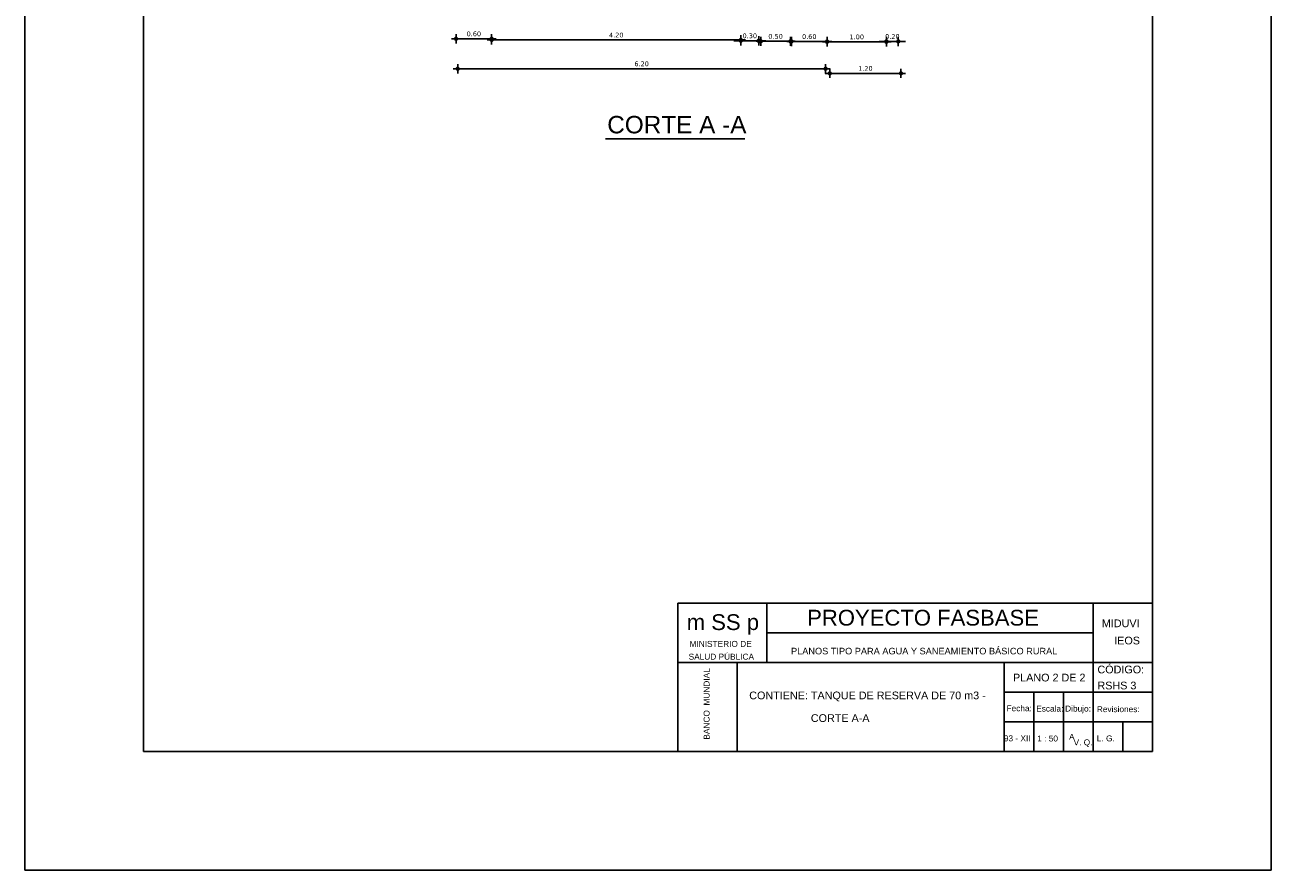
# Model space of a CAD drawing. Header units: metres. Extents: x 1704 to 4131, y 3282 to 4241.
# Tile 13 of 78: x 1937 to 1958, y 4207 to 4222. Entities that reach past the tile are written whole.
import ezdxf
from ezdxf.enums import TextEntityAlignment as Align

# ---------------------------------------------------------------- set-up
doc = ezdxf.new("R2010")
doc.units = ezdxf.units.M
for name, color, linetype in [('Cota', 7, 'Continuous'), ('Cotas', 7, 'Continuous'), ('Dibujo', 7, 'Continuous'), ('Texto', 170, 'Continuous')]:
    doc.layers.add(name, color=color, linetype=linetype)
doc.styles.add('Annotative', font='arial.ttf')
doc.styles.get("Standard").update_dxf_attribs({"font": 'arial.ttf'})
doc.styles.add('verdana', font='verdana.ttf')
doc.dimstyles.new('ISO', dxfattribs={"dimtxt": 0.08, "dimasz": 0.06, "dimexe": 0.1, "dimexo": 0.1, "dimgap": 0.04, "dimtad": 1, "dimzin": 1, "dimdsep": 46, "dimtxsty": 'verdana', "dimblk1": 'PAB', "dimblk2": 'PAB', "dimsah": 1, "dimcen": 0, "dimse1": 1, "dimse2": 1, "dimclrd": 7, "dimclre": 8, "dimclrt": 7, "dimadec": 0, "dimazin": 0, "dimtfac": 1, "dimtix": 1, "dimtmove": 0, "dimatfit": 3, "dimldrblk": 'PAB', "dimfxl": 0.1, "dimtvp": 1, "dimtolj": 1, "dimtzin": 1, "dimarcsym": 0})

# ---------------------------------------------------------------- blocks, each defined once
blk = doc.blocks.new('PAB')
at = {"layer": 'Cotas'}
for p, q in [((-1.3, 0), (1.3, 0)), ((0, 1.3), (0, -1.3))]:
    blk.add_line(p, q, dxfattribs=at)
at = {"layer": 'Cotas', "const_width": 0.6}
blk.add_lwpolyline([(-0.3, 0, 1), (0.3, 0, 1)], format="xyb", close=True, dxfattribs=at)
blk = doc.blocks.new('*D787')
at = {"layer": 'Cota', "color": 7, "lineweight": -2, "transparency": 16777216}
blk.add_line((1951.295, 4220.743), (1950.215, 4220.743), dxfattribs=at)
at = {"layer": 'Defpoints', "color": 0, "transparency": 16777216}
for p in [(1950.155, 4220.743), (1950.155, 4220.714), (1951.355, 4220.714)]:
    blk.add_point(p, dxfattribs=at)
at = {"layer": 'Cota', "color": 7, "lineweight": -2, "transparency": 16777216, "xscale": 0.06, "yscale": 0.06, "zscale": 0.06, "rotation": 180}
blk.add_blockref('PAB', (1950.155, 4220.743), dxfattribs=at)
at = {"layer": 'Cota', "color": 7, "lineweight": -2, "transparency": 16777216, "xscale": 0.06, "yscale": 0.06, "zscale": 0.06}
blk.add_blockref('PAB', (1951.355, 4220.743), dxfattribs=at)
at = {"layer": 'Cota', "color": 7, "transparency": 16777216, "insert": (1950.755, 4220.825), "char_height": 0.08, "attachment_point": 5, "style": 'verdana'}
blk.add_mtext('\\A1;1.20', dxfattribs=at)
blk = doc.blocks.new('*D788')
at = {"layer": 'Cota', "color": 7, "lineweight": -2, "transparency": 16777216}
blk.add_line((1950.025, 4220.821), (1943.945, 4220.821), dxfattribs=at)
at = {"layer": 'Defpoints', "color": 0, "transparency": 16777216}
for p in [(1943.885, 4220.821), (1943.885, 4220.743), (1950.085, 4220.743)]:
    blk.add_point(p, dxfattribs=at)
at = {"layer": 'Cota', "color": 7, "lineweight": -2, "transparency": 16777216, "xscale": 0.06, "yscale": 0.06, "zscale": 0.06, "rotation": 180}
blk.add_blockref('PAB', (1943.885, 4220.821), dxfattribs=at)
at = {"layer": 'Cota', "color": 7, "lineweight": -2, "transparency": 16777216, "xscale": 0.06, "yscale": 0.06, "zscale": 0.06}
blk.add_blockref('PAB', (1950.085, 4220.821), dxfattribs=at)
at = {"layer": 'Cota', "color": 7, "transparency": 16777216, "insert": (1946.985, 4220.903), "char_height": 0.08, "attachment_point": 5, "style": 'verdana'}
blk.add_mtext('\\A1;6.20', dxfattribs=at)
blk = doc.blocks.new('*D789')
at = {"layer": 'Cota', "color": 7, "lineweight": -2, "transparency": 16777216}
blk.add_line((1943.917, 4221.326), (1944.397, 4221.326), dxfattribs=at)
at = {"layer": 'Defpoints', "color": 0, "transparency": 16777216}
for p in [(1943.857, 4221.33), (1944.457, 4221.33), (1944.457, 4221.326)]:
    blk.add_point(p, dxfattribs=at)
at = {"layer": 'Cota', "color": 7, "lineweight": -2, "transparency": 16777216, "xscale": 0.06, "yscale": 0.06, "zscale": 0.06, "rotation": 180}
blk.add_blockref('PAB', (1943.857, 4221.326), dxfattribs=at)
at = {"layer": 'Cota', "color": 7, "lineweight": -2, "transparency": 16777216, "xscale": 0.06, "yscale": 0.06, "zscale": 0.06}
blk.add_blockref('PAB', (1944.457, 4221.326), dxfattribs=at)
at = {"layer": 'Cota', "color": 7, "transparency": 16777216, "insert": (1944.157, 4221.408), "char_height": 0.08, "attachment_point": 5, "style": 'verdana'}
blk.add_mtext('\\A1;0.60', dxfattribs=at)
blk = doc.blocks.new('*D790')
at = {"layer": 'Cota', "color": 7, "lineweight": -2, "transparency": 16777216}
blk.add_line((1944.517, 4221.306), (1948.597, 4221.306), dxfattribs=at)
at = {"layer": 'Defpoints', "color": 0, "transparency": 16777216}
for p in [(1944.457, 4221.326), (1948.657, 4221.326), (1948.657, 4221.306)]:
    blk.add_point(p, dxfattribs=at)
at = {"layer": 'Cota', "color": 7, "lineweight": -2, "transparency": 16777216, "xscale": 0.06, "yscale": 0.06, "zscale": 0.06, "rotation": 180}
blk.add_blockref('PAB', (1944.457, 4221.306), dxfattribs=at)
at = {"layer": 'Cota', "color": 7, "lineweight": -2, "transparency": 16777216, "xscale": 0.06, "yscale": 0.06, "zscale": 0.06}
blk.add_blockref('PAB', (1948.657, 4221.306), dxfattribs=at)
at = {"layer": 'Cota', "color": 7, "transparency": 16777216, "insert": (1946.557, 4221.388), "char_height": 0.08, "attachment_point": 5, "style": 'verdana'}
blk.add_mtext('\\A1;4.20', dxfattribs=at)
blk = doc.blocks.new('*D791')
at = {"layer": 'Cota', "color": 7, "lineweight": -2, "transparency": 16777216}
for p, q in [((1948.597, 4221.293), (1948.537, 4221.293)), ((1948.657, 4221.293), (1948.957, 4221.293)), ((1949.017, 4221.293), (1949.077, 4221.293))]:
    blk.add_line(p, q, dxfattribs=at)
at = {"layer": 'Defpoints', "color": 0, "transparency": 16777216}
for p in [(1948.657, 4221.306), (1948.957, 4221.306), (1948.957, 4221.293)]:
    blk.add_point(p, dxfattribs=at)
at = {"layer": 'Cota', "color": 7, "lineweight": -2, "transparency": 16777216, "xscale": 0.06, "yscale": 0.06, "zscale": 0.06}
blk.add_blockref('PAB', (1948.657, 4221.293), dxfattribs=at)
at = {"layer": 'Cota', "color": 7, "lineweight": -2, "transparency": 16777216, "xscale": 0.06, "yscale": 0.06, "zscale": 0.06, "rotation": 180}
blk.add_blockref('PAB', (1948.957, 4221.293), dxfattribs=at)
at = {"layer": 'Cota', "color": 7, "transparency": 16777216, "insert": (1948.807, 4221.375), "char_height": 0.08, "attachment_point": 5, "style": 'verdana'}
blk.add_mtext('\\A1;0.30', dxfattribs=at)
blk = doc.blocks.new('*D792')
at = {"layer": 'Cota', "color": 7, "lineweight": -2, "transparency": 16777216}
blk.add_line((1949.052, 4221.283), (1949.432, 4221.283), dxfattribs=at)
at = {"layer": 'Defpoints', "color": 0, "transparency": 16777216}
for p in [(1948.992, 4221.293), (1949.492, 4221.293), (1949.492, 4221.283)]:
    blk.add_point(p, dxfattribs=at)
at = {"layer": 'Cota', "color": 7, "lineweight": -2, "transparency": 16777216, "xscale": 0.06, "yscale": 0.06, "zscale": 0.06, "rotation": 180}
blk.add_blockref('PAB', (1948.992, 4221.283), dxfattribs=at)
at = {"layer": 'Cota', "color": 7, "lineweight": -2, "transparency": 16777216, "xscale": 0.06, "yscale": 0.06, "zscale": 0.06}
blk.add_blockref('PAB', (1949.492, 4221.283), dxfattribs=at)
at = {"layer": 'Cota', "color": 7, "transparency": 16777216, "insert": (1949.242, 4221.365), "char_height": 0.08, "attachment_point": 5, "style": 'verdana'}
blk.add_mtext('\\A1;0.50', dxfattribs=at)
blk = doc.blocks.new('*D793')
at = {"layer": 'Cota', "color": 7, "lineweight": -2, "transparency": 16777216}
blk.add_line((1949.57, 4221.281), (1950.05, 4221.281), dxfattribs=at)
at = {"layer": 'Defpoints', "color": 0, "transparency": 16777216}
for p in [(1949.51, 4221.283), (1950.11, 4221.283), (1950.11, 4221.281)]:
    blk.add_point(p, dxfattribs=at)
at = {"layer": 'Cota', "color": 7, "lineweight": -2, "transparency": 16777216, "xscale": 0.06, "yscale": 0.06, "zscale": 0.06, "rotation": 180}
blk.add_blockref('PAB', (1949.51, 4221.281), dxfattribs=at)
at = {"layer": 'Cota', "color": 7, "lineweight": -2, "transparency": 16777216, "xscale": 0.06, "yscale": 0.06, "zscale": 0.06}
blk.add_blockref('PAB', (1950.11, 4221.281), dxfattribs=at)
at = {"layer": 'Cota', "color": 7, "transparency": 16777216, "insert": (1949.81, 4221.363), "char_height": 0.08, "attachment_point": 5, "style": 'verdana'}
blk.add_mtext('\\A1;0.60', dxfattribs=at)
blk = doc.blocks.new('*D794')
at = {"layer": 'Cota', "color": 7, "lineweight": -2, "transparency": 16777216}
blk.add_line((1950.17, 4221.275), (1951.05, 4221.275), dxfattribs=at)
at = {"layer": 'Defpoints', "color": 0, "transparency": 16777216}
for p in [(1950.11, 4221.281), (1951.11, 4221.281), (1951.11, 4221.275)]:
    blk.add_point(p, dxfattribs=at)
at = {"layer": 'Cota', "color": 7, "lineweight": -2, "transparency": 16777216, "xscale": 0.06, "yscale": 0.06, "zscale": 0.06, "rotation": 180}
blk.add_blockref('PAB', (1950.11, 4221.275), dxfattribs=at)
at = {"layer": 'Cota', "color": 7, "lineweight": -2, "transparency": 16777216, "xscale": 0.06, "yscale": 0.06, "zscale": 0.06}
blk.add_blockref('PAB', (1951.11, 4221.275), dxfattribs=at)
at = {"layer": 'Cota', "color": 7, "transparency": 16777216, "insert": (1950.61, 4221.357), "char_height": 0.08, "attachment_point": 5, "style": 'verdana'}
blk.add_mtext('\\A1;1.00', dxfattribs=at)
blk = doc.blocks.new('*D795')
at = {"layer": 'Cota', "color": 7, "lineweight": -2, "transparency": 16777216}
for p, q in [((1951.05, 4221.282), (1950.99, 4221.282)), ((1951.11, 4221.282), (1951.31, 4221.282)), ((1951.37, 4221.282), (1951.43, 4221.282))]:
    blk.add_line(p, q, dxfattribs=at)
at = {"layer": 'Defpoints', "color": 0, "transparency": 16777216}
for p in [(1951.11, 4221.275), (1951.31, 4221.282), (1951.31, 4221.275)]:
    blk.add_point(p, dxfattribs=at)
at = {"layer": 'Cota', "color": 7, "lineweight": -2, "transparency": 16777216, "xscale": 0.06, "yscale": 0.06, "zscale": 0.06}
blk.add_blockref('PAB', (1951.11, 4221.282), dxfattribs=at)
at = {"layer": 'Cota', "color": 7, "lineweight": -2, "transparency": 16777216, "xscale": 0.06, "yscale": 0.06, "zscale": 0.06, "rotation": 180}
blk.add_blockref('PAB', (1951.31, 4221.282), dxfattribs=at)
at = {"layer": 'Cota', "color": 7, "transparency": 16777216, "insert": (1951.21, 4221.364), "char_height": 0.08, "attachment_point": 5, "style": 'verdana'}
blk.add_mtext('\\A1;0.20', dxfattribs=at)

msp = doc.modelspace()

# ---------------------------------------------------------------- linework, layer by layer
at = {"layer": 'Dibujo', "color": 0, "linetype": 'ByBlock'}
for p, q in [((1936.592, 4207.314), (1936.592, 4237.014)), ((1957.592, 4237.014), (1957.592, 4207.314)), ((1938.592, 4235.014), (1938.592, 4209.314)), ((1955.592, 4235.014), (1955.592, 4209.314)), ((1947.592, 4211.814), (1947.592, 4209.314)), ((1955.592, 4211.814), (1947.592, 4211.814)), ((1949.092, 4211.814), (1949.092, 4210.814)), ((1954.592, 4209.314), (1954.592, 4211.814)), ((1954.592, 4211.314), (1949.092, 4211.314)), ((1955.592, 4210.814), (1947.592, 4210.814)), ((1948.592, 4210.814), (1948.592, 4209.314)), ((1948.592, 4209.314), (1948.592, 4210.814)), ((1953.092, 4209.314), (1953.092, 4210.814)), ((1955.592, 4210.314), (1953.092, 4210.314)), ((1953.592, 4209.314), (1953.592, 4210.314)), ((1954.092, 4209.314), (1954.092, 4210.314)), ((1955.592, 4209.814), (1953.092, 4209.814)), ((1955.092, 4209.314), (1955.092, 4209.814)), ((1955.592, 4209.314), (1938.592, 4209.314)), ((1957.592, 4207.314), (1936.592, 4207.314))]:
    msp.add_line(p, q, dxfattribs=at)
at = {"layer": 'Texto'}
msp.add_line((1946.373, 4219.64), (1948.722, 4219.64), dxfattribs=at)

# ---------------------------------------------------------------- texts
at = {"layer": 'Dibujo', "color": 0, "linetype": 'ByBlock'}
for s, height, p in [('m SS p', 0.2662, (1947.744, 4211.36)), ('PROYECTO FASBASE', 0.26624, (1949.774, 4211.435)), ('PLANOS TIPO PARA AGUA Y SANEAMIENTO BÁSICO RURAL', 0.11076, (1949.502, 4210.95))]:
    msp.add_text(s, height=height, dxfattribs=at).set_placement(p)
at = {"layer": 'Dibujo', "color": 0, "linetype": 'ByBlock', "style": 'Annotative'}
for s, p in [('MIDUVI', (1954.74, 4211.408)), ('IEOS', (1954.949, 4211.118)), ('CÓDIGO:', (1954.666, 4210.63)), ('PLANO 2 DE 2', (1953.243, 4210.494)), ('CONTIENE: TANQUE DE RESERVA DE 70 m3 -', (1948.798, 4210.193)), ('RSHS 3', (1954.666, 4210.36))]:
    msp.add_text(s, height=0.13, dxfattribs=at).set_placement(p)
at = {"layer": 'Dibujo', "color": 0, "linetype": 'ByBlock'}
for s, p in [('MINISTERIO DE', (1948.316, 4211.077)), ('SALUD PÚBLICA', (1948.328, 4210.861)), ('Fecha:', (1953.347, 4209.991)), ('Escala:', (1953.863, 4209.986)), ('Dibujo:', (1954.339, 4209.986)), ('Revisiones:', (1955.017, 4209.976)), ('93 - XII', (1953.314, 4209.485)), ('1 : 50', (1953.826, 4209.482)), ('A', (1954.234, 4209.51)), ('V. Q.', (1954.423, 4209.417)), ('L. G. ', (1954.826, 4209.483))]:
    msp.add_text(s, height=0.1, dxfattribs=at).set_placement(p, align=Align.CENTER)
msp.add_text('BANCO  MUNDIAL', height=0.1, rotation=90, dxfattribs=at).set_placement((1948.129, 4210.115), align=Align.CENTER)
at = {"layer": 'Dibujo', "color": 0, "linetype": 'ByBlock', "insert": (1949.836, 4209.941), "char_height": 0.13, "width": 2.90393, "attachment_point": 1}
msp.add_mtext('CORTE A-A', dxfattribs=at)
at = {"layer": 'Texto'}
msp.add_text('CORTE A -A ', height=0.29353, dxfattribs=at).set_placement((1946.405, 4219.732))

# ---------------------------------------------------------------- dimensions: what is measured, and where the dimension line sits
at = {"layer": 'Cota'}
for base, p1, p2, picture, middle in [((1944.457, 4221.326), (1943.857, 4221.33), (1944.457, 4221.33), '*D789', (1944.157, 4221.408)), ((1948.657, 4221.306), (1944.457, 4221.326), (1948.657, 4221.326), '*D790', (1946.557, 4221.388)), ((1948.957, 4221.293), (1948.657, 4221.306), (1948.957, 4221.306), '*D791', (1948.807, 4221.375)), ((1949.492, 4221.283), (1948.992, 4221.293), (1949.492, 4221.293), '*D792', (1949.242, 4221.365)), ((1950.11, 4221.281), (1949.51, 4221.283), (1950.11, 4221.283), '*D793', (1949.81, 4221.363)), ((1951.11, 4221.275), (1950.11, 4221.281), (1951.11, 4221.281), '*D794', (1950.61, 4221.357)), ((1951.31, 4221.282), (1951.11, 4221.275), (1951.31, 4221.275), '*D795', (1951.21, 4221.364)), ((1943.885, 4220.821), (1950.085, 4220.743), (1943.885, 4220.743), '*D788', (1946.985, 4220.903)), ((1950.155, 4220.743), (1951.355, 4220.714), (1950.155, 4220.714), '*D787', (1950.755, 4220.825))]:
    dim = msp.add_linear_dim(base=base, p1=p1, p2=p2, dimstyle='ISO', dxfattribs=at)
    dim.commit()
    dim.dimension.update_dxf_attribs({"geometry": picture, "text_midpoint": middle})

doc.saveas('drawing.dxf')
